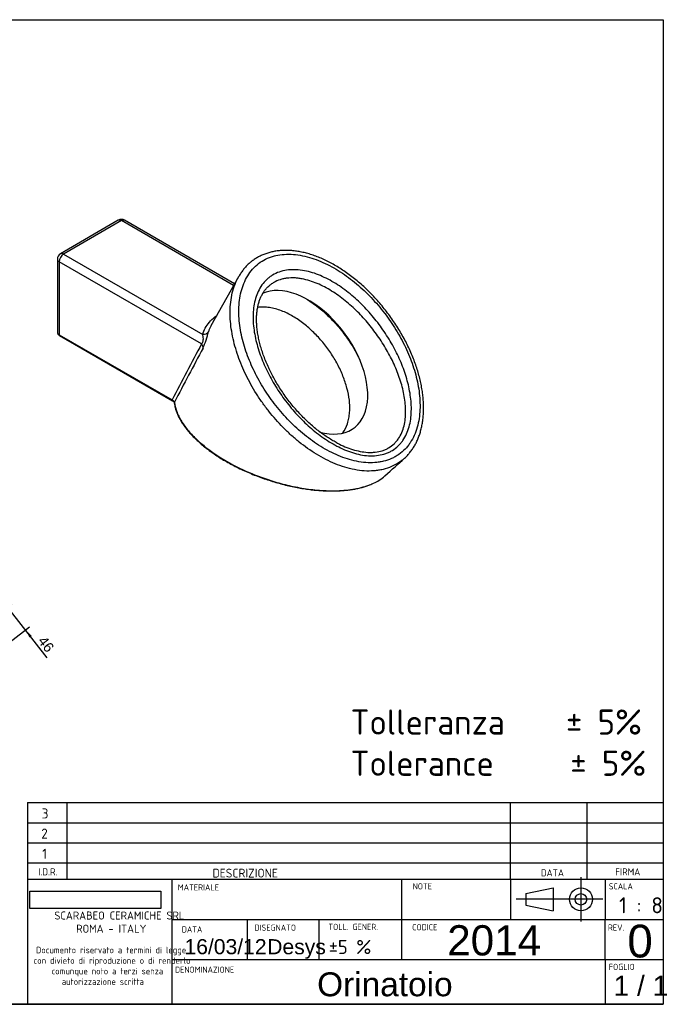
# Model space of a CAD drawing. Header units: millimetres. Extents: x 11 to 285, y 7 to 203.
# Tile 4 of 4: x 157 to 285, y 7 to 203. Entities that reach past the tile are written whole.
import ezdxf
from ezdxf.enums import TextEntityAlignment as Align
from ezdxf.lldxf.tags import DXFTag

# ---------------------------------------------------------------- set-up
doc = ezdxf.new("R2010")
doc.units = ezdxf.units.MM
for name, color, linetype in [('1', 7, 'Continuous'), ('Default', 7, 'Continuous'), ('ORINATOIO_FIRE_C', 7, 'Continuous'), ('Predefinito', 7, 'Continuous')]:
    doc.layers.add(name, color=color, linetype=linetype)
doc.styles.add('SEACAD_Arial', font='ARIAL.TTF')
doc.styles.add('SEACAD_Solid_Edge_ISO', font='seiso.ttf')
doc.styles.add('SEACAD_Solid_Edge_ISOBI', font='seisobi.ttf')
tags = doc.linetypes.add('CENTER2', pattern=[28.575, 19.05, -3.175, 3.175, -3.175]).pattern_tags.tags
tags[10:11] = [DXFTag(74, 4), DXFTag(75, 0), DXFTag(340, '0'), DXFTag(46, 0.0), DXFTag(50, 0.0), DXFTag(44, 0.0), DXFTag(45, 0.0)]
tags[8:9] = [DXFTag(74, 4), DXFTag(75, 0), DXFTag(340, '0'), DXFTag(46, 0.0), DXFTag(50, 0.0), DXFTag(44, 0.0), DXFTag(45, 0.0)]
tags[6:7] = [DXFTag(74, 4), DXFTag(75, 0), DXFTag(340, '0'), DXFTag(46, 0.0), DXFTag(50, 0.0), DXFTag(44, 0.0), DXFTag(45, 0.0)]
tags[4:5] = [DXFTag(74, 4), DXFTag(75, 0), DXFTag(340, '0'), DXFTag(46, 0.0), DXFTag(50, 0.0), DXFTag(44, 0.0), DXFTag(45, 0.0)]
doc.dimstyles.new('ISO_PALLINATURA', dxfattribs={"dimtxt": 2, "dimasz": 1.7, "dimexe": 1, "dimexo": 1, "dimgap": 1, "dimtad": 1, "dimlfac": 8, "dimtxsty": 'SEACAD_Arial', "dimblk1": '_SE_FILLED', "dimblk2": '_SE_FILLED', "dimsah": 1, "dimcen": 1, "dimadec": 0, "dimazin": 0, "dimtfac": 1, "dimtmove": 0, "dimatfit": 3, "dimfxl": 1, "dimtolj": 1, "dimarcsym": 0})
picture_1 = doc.add_image_def('image1.jpg', size_in_pixel=(300, 40))

# ---------------------------------------------------------------- blocks, each defined once
blk = doc.blocks.new('SE6')
at = {"layer": 'ORINATOIO_FIRE_C', "color": 7, "linetype": 'Continuous'}
for p, q in [((176.14, 163), (164.65, 156.37)), ((176.77, 162.94), (165.28, 156.3)), ((199.06, 150.07), (176.77, 162.94)), ((199.24, 150.38), (177.39, 163)), ((164.03, 155.28), (164.03, 140.79)), ((192.67, 138.45), (164.39, 154.77)), ((164.39, 154.77), (164.39, 140.28)), ((165.28, 156.3), (192.91, 140.35)), ((200.02, 151.77), (194.54, 142.02)), ((164.39, 140.28), (186.82, 127.33)), ((164.47, 140.11), (186.9, 127.16))]:
    blk.add_line(p, q, dxfattribs=at)
for centre, radius, start, end in [((176.77, 161.92), 1.25, 60, 120), ((165.28, 155.28), 1.25, 120, 180), ((177.54, 144.52), 16.9, 335.9104, 347.5731), ((1615.42, -617.8), 1611.24, 152.00765, 152.4543), ((1761.89, -699.92), 1778.47, 151.90546, 152.29728)]:
    blk.add_arc(centre, radius, start, end, dxfattribs=at)
for centre, major_axis, ratio, start_param, end_param in [((176.77, 161.92), (0.62, -1.08), 0.57735, 2.356194, 3.141593), ((176.77, 161.92), (-0.62, -1.08), 0.57735, 3.141593, 3.926991), ((165.28, 155.28), (0.62, -1.08), 0.57735, 2.356194, 3.141593), ((165.28, 155.28), (1.25, 0), 0.57735, 3.141593, 3.926991), ((165.28, 155.28), (-0.62, -1.08), 0.57735, 3.926991, 5.497787), ((213.36, 134.79), (-9.56, 13.07), 0.596669, 2.486483, 6.162408), ((192.91, 141.37), (1.19, -0.37), 0.803878, 4.955176, 6.148444), ((165.28, 140.79), (1.25, 0), 0.57735, 3.141593, 3.926991), ((164.66, 140.43), (0.187, 0.325), 0.57735, 2.356194, 3.141593), ((191.79, 137.93), (1.1, -0.59), 0.767973, 0.290333, 1.123061), ((187.09, 127.48), (0.187, 0.325), 0.57735, 2.356194, 3.127321), ((187.64, 126.79), (0.372, 0.044), 0.814641, 2.750981, 3.141185)]:
    blk.add_ellipse(centre, major_axis=major_axis, ratio=ratio, start_param=start_param, end_param=end_param, dxfattribs=at)
for points, knots in [([(232.85, 115.62), (232.92, 115.67), (233.16, 115.87), (233.58, 116.31), (234.09, 116.9), (234.57, 117.54), (235, 118.22), (235.39, 118.95), (235.73, 119.72), (236.03, 120.53), (236.28, 121.38), (236.48, 122.27), (236.64, 123.2), (236.74, 124.17), (236.79, 125.18), (236.79, 126.23), (236.74, 127.31), (236.63, 128.42), (236.46, 129.56), (236.24, 130.72), (235.96, 131.89), (235.63, 133.09), (235.23, 134.29), (234.78, 135.52), (234.26, 136.76), (233.7, 138), (233.08, 139.23), (232.4, 140.44), (231.68, 141.65), (230.91, 142.84), (230.09, 144.01), (229.22, 145.16), (228.32, 146.27), (227.38, 147.34), (226.41, 148.37), (225.42, 149.36), (224.4, 150.29), (223.36, 151.17), (222.31, 152), (221.25, 152.77), (220.18, 153.47), (219.1, 154.12), (218.03, 154.71), (216.96, 155.22), (215.9, 155.68), (214.85, 156.07), (213.82, 156.39), (212.8, 156.64), (211.81, 156.84), (210.84, 156.96), (209.91, 157.03), (209, 157.03), (208.11, 156.97), (207.25, 156.85), (206.42, 156.68), (205.62, 156.45), (204.86, 156.16), (204.14, 155.83), (203.47, 155.44), (202.84, 155.01), (202.25, 154.54), (201.69, 154.01), (201.16, 153.43), (200.68, 152.8), (200.29, 152.22), (200.1, 151.88), (200.02, 151.74)], [0, 0, 0, 0, 0.003636, 0.016208, 0.028956, 0.041896, 0.055035, 0.068369, 0.081886, 0.095544, 0.109349, 0.123754, 0.138468, 0.153529, 0.168963, 0.184786, 0.20101, 0.21761, 0.234602, 0.251943, 0.269489, 0.287316, 0.3055, 0.32412, 0.343207, 0.362407, 0.381688, 0.401081, 0.42061, 0.440292, 0.460217, 0.479961, 0.499759, 0.519475, 0.539006, 0.558265, 0.577284, 0.596219, 0.614824, 0.633094, 0.651038, 0.66867, 0.686024, 0.702954, 0.719492, 0.735636, 0.75139, 0.76677, 0.7818, 0.79655, 0.810721, 0.824527, 0.838279, 0.851914, 0.865377, 0.878627, 0.891631, 0.904375, 0.916843, 0.929089, 0.941455, 0.954009, 0.966764, 0.979724, 0.992884, 1, 1, 1, 1]), ([(207.45, 126.19), (208.29, 125.12), (209.18, 124.1), (210.6, 122.65), (211.09, 122.17), (212.09, 121.26), (212.6, 120.82), (214.15, 119.55), (215.23, 118.78), (216.93, 117.73), (217.51, 117.4), (218.68, 116.79), (219.26, 116.51), (221.04, 115.77), (222.25, 115.38), (224.7, 114.89), (225.91, 114.79), (227.38, 114.9), (227.68, 114.93), (228.25, 115.01), (228.53, 115.07), (229.37, 115.27), (229.9, 115.44), (230.67, 115.78), (230.92, 115.91), (231.4, 116.18), (231.64, 116.33), (232.31, 116.8), (232.72, 117.15), (233.29, 117.73), (233.47, 117.94), (233.82, 118.37), (233.98, 118.59), (234.44, 119.29), (234.71, 119.78), (235.17, 120.8), (235.36, 121.34), (235.68, 122.45), (235.81, 123.03), (236.07, 124.77), (236.12, 125.97), (236.03, 127.81), (235.97, 128.44), (235.8, 129.68), (235.69, 130.3), (235.29, 132.15), (234.94, 133.38), (234.29, 135.21), (234.05, 135.82), (233.53, 137.04), (233.26, 137.63), (232.38, 139.41), (231.74, 140.56), (230.32, 142.8), (229.55, 143.9), (227.87, 146.02), (226.97, 147.05), (225.09, 148.97), (224.11, 149.88), (222.56, 151.14), (222.03, 151.54), (220.95, 152.32), (220.39, 152.69), (218.7, 153.74), (217.54, 154.34), (215.77, 155.09), (215.17, 155.31), (213.96, 155.69), (213.34, 155.85), (212.12, 156.1), (211.52, 156.19), (210.31, 156.28), (209.71, 156.28), (208.53, 156.2), (207.96, 156.12), (207.13, 155.92), (206.86, 155.85), (206.32, 155.67), (206.05, 155.57), (204.77, 155.01), (203.88, 154.39), (202.72, 153.2), (202.37, 152.77), (201.76, 151.85), (201.49, 151.37), (201.02, 150.34), (200.82, 149.8), (200.5, 148.69), (200.38, 148.13), (200.2, 146.97), (200.14, 146.38), (200.08, 145.17), (200.09, 144.56), (200.18, 142.72), (200.35, 141.49), (200.87, 139.02), (201.23, 137.76), (202.1, 135.33), (202.61, 134.13), (203.76, 131.78), (204.41, 130.62), (205.48, 128.92), (205.85, 128.36), (206.63, 127.26), (207.03, 126.72), (207.45, 126.19)], [0, 0, 0, 0, 0.03125, 0.03125, 0.046875, 0.046875, 0.0625, 0.0625, 0.09375, 0.09375, 0.109375, 0.109375, 0.125, 0.125, 0.15625, 0.15625, 0.1875, 0.1875, 0.195312, 0.195312, 0.203125, 0.203125, 0.21875, 0.21875, 0.226562, 0.226562, 0.234375, 0.234375, 0.25, 0.25, 0.257812, 0.257812, 0.265625, 0.265625, 0.28125, 0.28125, 0.296875, 0.296875, 0.3125, 0.3125, 0.34375, 0.34375, 0.359375, 0.359375, 0.375, 0.375, 0.40625, 0.40625, 0.421875, 0.421875, 0.4375, 0.4375, 0.46875, 0.46875, 0.5, 0.5, 0.53125, 0.53125, 0.5625, 0.5625, 0.578125, 0.578125, 0.59375, 0.59375, 0.625, 0.625, 0.640625, 0.640625, 0.65625, 0.65625, 0.671875, 0.671875, 0.6875, 0.6875, 0.703125, 0.703125, 0.710937, 0.710937, 0.71875, 0.71875, 0.75, 0.75, 0.765625, 0.765625, 0.78125, 0.78125, 0.796875, 0.796875, 0.8125, 0.8125, 0.828125, 0.828125, 0.84375, 0.84375, 0.875, 0.875, 0.90625, 0.90625, 0.9375, 0.9375, 0.96875, 0.96875, 0.984375, 0.984375, 1, 1, 1, 1]), ([(209.39, 127.11), (208.67, 128.06), (208, 129.03), (206.77, 131.03), (206.2, 132.05), (205.18, 134.15), (204.73, 135.22), (203.96, 137.37), (203.64, 138.45), (203.16, 140.65), (203, 141.75), (202.87, 143.9), (202.91, 144.95), (203.15, 146.5), (203.26, 147), (203.54, 147.97), (203.72, 148.44), (204.14, 149.33), (204.39, 149.76), (204.96, 150.55), (205.28, 150.91), (205.81, 151.4), (205.99, 151.56), (206.38, 151.85), (206.58, 151.99), (207.2, 152.36), (207.64, 152.57), (208.57, 152.89), (209.07, 153.02), (210.07, 153.17), (210.58, 153.2), (211.63, 153.19), (212.17, 153.14), (213.24, 152.98), (213.77, 152.86), (214.83, 152.56), (215.36, 152.39), (216.41, 151.97), (216.94, 151.74), (218.47, 150.97), (219.46, 150.38), (220.9, 149.38), (221.38, 149.02), (222.3, 148.29), (222.75, 147.91), (224.07, 146.74), (224.9, 145.92), (226.48, 144.18), (227.23, 143.27), (228.65, 141.38), (229.31, 140.4), (230.54, 138.38), (231.1, 137.36), (232.1, 135.28), (232.54, 134.23), (233.11, 132.63), (233.29, 132.09), (233.6, 131), (233.74, 130.45), (234.1, 128.82), (234.26, 127.74), (234.36, 126.12), (234.37, 125.59), (234.34, 124.52), (234.3, 124), (234.15, 122.97), (234.05, 122.47), (233.78, 121.5), (233.61, 121.03), (233.2, 120.12), (232.96, 119.69), (232.54, 119.09), (232.4, 118.9), (232.08, 118.53), (231.91, 118.35), (231.39, 117.85), (231.01, 117.56), (230.39, 117.18), (230.18, 117.07), (229.74, 116.86), (229.51, 116.76), (228.8, 116.52), (228.32, 116.4), (227.31, 116.25), (226.79, 116.22), (225.21, 116.25), (224.15, 116.43), (222.54, 116.88), (222.01, 117.07), (220.96, 117.48), (220.44, 117.72), (219.42, 118.23), (218.92, 118.51), (217.92, 119.1), (217.43, 119.42), (215.98, 120.42), (215.07, 121.14), (213.31, 122.69), (212.48, 123.51), (211.27, 124.82), (210.88, 125.26), (210.12, 126.17), (209.75, 126.64), (209.39, 127.11)], [0, 0, 0, 0, 0.03125, 0.03125, 0.0625, 0.0625, 0.09375, 0.09375, 0.125, 0.125, 0.15625, 0.15625, 0.1875, 0.1875, 0.203125, 0.203125, 0.21875, 0.21875, 0.234375, 0.234375, 0.25, 0.25, 0.257812, 0.257812, 0.265625, 0.265625, 0.28125, 0.28125, 0.296875, 0.296875, 0.3125, 0.3125, 0.328125, 0.328125, 0.34375, 0.34375, 0.359375, 0.359375, 0.375, 0.375, 0.40625, 0.40625, 0.421875, 0.421875, 0.4375, 0.4375, 0.46875, 0.46875, 0.5, 0.5, 0.53125, 0.53125, 0.5625, 0.5625, 0.59375, 0.59375, 0.609375, 0.609375, 0.625, 0.625, 0.65625, 0.65625, 0.671875, 0.671875, 0.6875, 0.6875, 0.703125, 0.703125, 0.71875, 0.71875, 0.734375, 0.734375, 0.742187, 0.742187, 0.75, 0.75, 0.765625, 0.765625, 0.773437, 0.773437, 0.78125, 0.78125, 0.796875, 0.796875, 0.8125, 0.8125, 0.84375, 0.84375, 0.859375, 0.859375, 0.875, 0.875, 0.890625, 0.890625, 0.90625, 0.90625, 0.9375, 0.9375, 0.96875, 0.96875, 0.984375, 0.984375, 1, 1, 1, 1]), ([(206.05, 125.06), (205.61, 125.62), (205.18, 126.2), (204.35, 127.36), (203.96, 127.96), (202.82, 129.76), (202.14, 130.99), (200.92, 133.48), (200.39, 134.75), (199.71, 136.69), (199.5, 137.35), (199.14, 138.66), (198.98, 139.32), (198.58, 141.28), (198.42, 142.58), (198.34, 144.52), (198.35, 145.17), (198.43, 146.44), (198.5, 147.06), (198.71, 148.28), (198.85, 148.87), (199.21, 150.03), (199.43, 150.6), (199.79, 151.34), (199.9, 151.55), (200.01, 151.74)], [0, 0, 0, 0, 0.015625, 0.015625, 0.03125, 0.03125, 0.0625, 0.0625, 0.09375, 0.09375, 0.109375, 0.109375, 0.125, 0.125, 0.15625, 0.15625, 0.171875, 0.171875, 0.1875, 0.1875, 0.203125, 0.203125, 0.21875, 0.21875, 0.2248306, 0.2248306, 0.2248306, 0.2248306]), ([(219.53, 118.82), (219.59, 118.78), (219.65, 118.75), (220.19, 118.47), (220.68, 118.24), (221.67, 117.83), (222.17, 117.64), (223.69, 117.17), (224.7, 116.97), (225.96, 116.9), (226.21, 116.9), (226.71, 116.91), (226.95, 116.93), (227.67, 117.01), (228.14, 117.1), (228.81, 117.31), (229.03, 117.4), (229.45, 117.58), (229.66, 117.69), (230.24, 118.03), (230.6, 118.3), (231.1, 118.76), (231.25, 118.93), (231.55, 119.27), (231.68, 119.45), (232.06, 120.01), (232.28, 120.41), (232.64, 121.26), (232.79, 121.71), (233.02, 122.62), (233.1, 123.09), (233.21, 124.04), (233.23, 124.53), (233.23, 125.52), (233.21, 126.02), (233.07, 127.52), (232.89, 128.52), (232.52, 130.04), (232.37, 130.55), (232.06, 131.55), (231.88, 132.05), (231.32, 133.54), (230.89, 134.52), (229.93, 136.45), (229.39, 137.4), (228.23, 139.27), (227.6, 140.18), (226.26, 141.96), (225.56, 142.81), (224.07, 144.44), (223.29, 145.22), (222.06, 146.32), (221.64, 146.68), (220.78, 147.38), (220.34, 147.72), (218.99, 148.68), (218.07, 149.26), (216.63, 150.01), (216.15, 150.24), (215.16, 150.66), (214.66, 150.84), (213.66, 151.15), (213.16, 151.28), (212.4, 151.42), (212.15, 151.46), (211.65, 151.52), (211.4, 151.54), (210.65, 151.57), (210.16, 151.56), (209.44, 151.47), (209.21, 151.44), (208.74, 151.34), (208.51, 151.27), (207.85, 151.06), (207.43, 150.87), (206.84, 150.53), (206.65, 150.41), (206.31, 150.16), (206.16, 150.04), (206.02, 149.91)], [0.1230399, 0.1230399, 0.1230399, 0.1230399, 0.125, 0.125, 0.140625, 0.140625, 0.15625, 0.15625, 0.1875, 0.1875, 0.1953125, 0.1953125, 0.203125, 0.203125, 0.21875, 0.21875, 0.2265625, 0.2265625, 0.234375, 0.234375, 0.25, 0.25, 0.2578125, 0.2578125, 0.265625, 0.265625, 0.28125, 0.28125, 0.296875, 0.296875, 0.3125, 0.3125, 0.328125, 0.328125, 0.34375, 0.34375, 0.375, 0.375, 0.390625, 0.390625, 0.40625, 0.40625, 0.4375, 0.4375, 0.46875, 0.46875, 0.5, 0.5, 0.53125, 0.53125, 0.5625, 0.5625, 0.578125, 0.578125, 0.59375, 0.59375, 0.625, 0.625, 0.640625, 0.640625, 0.65625, 0.65625, 0.671875, 0.671875, 0.6796875, 0.6796875, 0.6875, 0.6875, 0.703125, 0.703125, 0.7109375, 0.7109375, 0.71875, 0.71875, 0.734375, 0.734375, 0.7421875, 0.7421875, 0.7488668, 0.7488668, 0.7488668, 0.7488668]), ([(206.17, 133.37), (206.07, 133.59), (205.81, 134.14), (205.38, 135.14), (204.95, 136.28), (204.57, 137.4), (204.26, 138.51), (204.01, 139.6), (203.81, 140.66), (203.68, 141.68), (203.61, 142.65), (203.6, 143.58), (203.65, 144.45), (203.75, 145.29), (203.9, 146.07), (204.09, 146.79), (204.33, 147.46), (204.62, 148.08), (204.94, 148.65), (205.3, 149.16), (205.67, 149.59), (205.91, 149.8), (206.02, 149.9)], [0, 0, 0, 0, 0.034767, 0.100255, 0.164015, 0.226175, 0.287081, 0.347069, 0.406004, 0.46231, 0.516283, 0.56827, 0.618628, 0.667721, 0.715588, 0.760788, 0.805006, 0.848136, 0.890286, 0.931622, 0.97234, 1, 1, 1, 1]), ([(213.6, 147.32), (213.71, 147.25), (213.82, 147.18), (214.38, 146.82), (214.83, 146.51), (216.13, 145.55), (216.95, 144.85), (218.51, 143.37), (219.26, 142.58), (220.66, 140.91), (221.32, 140.04), (222.52, 138.25), (223.07, 137.33), (223.74, 136.03), (223.92, 135.67), (224.09, 135.31)], [0.1368856, 0.1368856, 0.1368856, 0.1368856, 0.140625, 0.140625, 0.15625, 0.15625, 0.1875, 0.1875, 0.21875, 0.21875, 0.25, 0.25, 0.28125, 0.28125, 0.2928842, 0.2928842, 0.2928842, 0.2928842]), ([(220.73, 120.76), (221.13, 121.32), (221.43, 121.94), (221.77, 122.96), (221.87, 123.33), (222.02, 124.09), (222.07, 124.47), (222.13, 125.25), (222.14, 125.64), (222.12, 126.45), (222.09, 126.86), (221.95, 128.07), (221.79, 128.88), (221.36, 130.48), (221.09, 131.28), (220.46, 132.86), (220.09, 133.65), (219.27, 135.19), (218.83, 135.93), (217.85, 137.38), (217.33, 138.09), (216.19, 139.45), (215.59, 140.1), (214.34, 141.33), (213.68, 141.91), (212.3, 142.98), (211.58, 143.48), (210.09, 144.35), (209.33, 144.73), (208.15, 145.17), (207.74, 145.3), (206.95, 145.51), (206.55, 145.6), (205.76, 145.71), (205.36, 145.75), (204.58, 145.76), (204.2, 145.74), (203.83, 145.69)], [0.5331721, 0.5331721, 0.5331721, 0.5331721, 0.5625, 0.5625, 0.578125, 0.578125, 0.59375, 0.59375, 0.609375, 0.609375, 0.625, 0.625, 0.65625, 0.65625, 0.6875, 0.6875, 0.71875, 0.71875, 0.75, 0.75, 0.78125, 0.78125, 0.8125, 0.8125, 0.84375, 0.84375, 0.875, 0.875, 0.90625, 0.90625, 0.921875, 0.921875, 0.9375, 0.9375, 0.953125, 0.953125, 0.9684461, 0.9684461, 0.9684461, 0.9684461]), ([(192.91, 140.35), (193.04, 140.77), (193.21, 141.18), (193.65, 141.98), (193.92, 142.36), (194.55, 143.11), (194.92, 143.47), (195.46, 143.9), (195.57, 143.99), (195.69, 144.08)], [0, 0, 0, 0, 0.125, 0.125, 0.25, 0.25, 0.375, 0.375, 0.4085478, 0.4085478, 0.4085478, 0.4085478]), ([(194.54, 142.02), (194.53, 142.01), (194.52, 141.99), (194.32, 141.62), (194.17, 141.25), (194.05, 140.88)], [0.8697174, 0.8697174, 0.8697174, 0.8697174, 0.875, 0.875, 1, 1, 1, 1]), ([(164.03, 140.79), (164.03, 140.75), (164.03, 140.65), (164.09, 140.48), (164.21, 140.31), (164.34, 140.19), (164.43, 140.13), (164.47, 140.11)], [0, 0, 0, 0, 0.14333, 0.379348, 0.613772, 0.859295, 1, 1, 1, 1]), ([(192.67, 138.45), (192.73, 138.48), (192.78, 138.52), (192.87, 138.65), (192.92, 138.73), (192.98, 138.93), (193.01, 139.03), (193.03, 139.24), (193.04, 139.34), (193.04, 139.63), (193.02, 139.79), (192.97, 140.1), (192.94, 140.23), (192.91, 140.35)], [0, 0, 0, 0, 0.125, 0.125, 0.25, 0.25, 0.375, 0.375, 0.5, 0.5, 0.75, 0.75, 1, 1, 1, 1]), ([(219.53, 118.82), (219.5, 118.83), (219.18, 118.99), (218.53, 119.37), (217.64, 119.92), (216.73, 120.55), (215.82, 121.23), (214.91, 121.97), (214.01, 122.78), (213.1, 123.64), (212.21, 124.55), (211.33, 125.52), (210.49, 126.52), (209.68, 127.56), (208.91, 128.64), (208.18, 129.74), (207.49, 130.87), (206.86, 131.99), (206.42, 132.85), (206.21, 133.28), (206.17, 133.37)], [0, 0, 0, 0, 0.005029, 0.056862, 0.110429, 0.165649, 0.222515, 0.280955, 0.340868, 0.402518, 0.466376, 0.530726, 0.595528, 0.660726, 0.726254, 0.792042, 0.858012, 0.924089, 0.986547, 1, 1, 1, 1]), ([(186.82, 127.33), (186.89, 127.3), (186.95, 127.27), (187.05, 127.2), (187.1, 127.16), (187.16, 127.11), (187.18, 127.08), (187.21, 127.04), (187.22, 127.02), (187.26, 126.96), (187.28, 126.91), (187.29, 126.87)], [0, 0, 0, 0, 0.25, 0.25, 0.5, 0.5, 0.625, 0.625, 0.75, 0.75, 1, 1, 1, 1]), ([(186.9, 127.16), (186.95, 127.13), (187.05, 127.06), (187.18, 126.95), (187.25, 126.84), (187.27, 126.77), (187.27, 126.75), (187.27, 126.75)], [0, 0, 0, 0, 0.199928, 0.461702, 0.716521, 0.974102, 1, 1, 1, 1]), ([(187.27, 126.75), (187.3, 126.52), (187.36, 126.13), (187.53, 125.47), (187.75, 124.81), (188.04, 124.13), (188.4, 123.44), (188.83, 122.73), (189.32, 122.01), (189.89, 121.29), (190.52, 120.56), (191.22, 119.82), (192, 119.09), (192.84, 118.35), (193.74, 117.62), (194.71, 116.91), (195.72, 116.22), (196.79, 115.55), (197.91, 114.9), (199.07, 114.27), (200.28, 113.66), (201.54, 113.09), (202.82, 112.54), (204.12, 112.03), (205.43, 111.57), (206.75, 111.14), (208.06, 110.76), (209.37, 110.42), (210.68, 110.12), (211.97, 109.86), (213.23, 109.65), (214.46, 109.49), (215.66, 109.37), (216.79, 109.29), (217.88, 109.25), (218.94, 109.24), (219.99, 109.27), (220.99, 109.34), (221.96, 109.45), (222.88, 109.58), (223.75, 109.75), (224.57, 109.95), (225.34, 110.18), (226.01, 110.42), (226.37, 110.57), (226.54, 110.65)], [0, 0, 0, 0, 0.018974, 0.038794, 0.05939, 0.080809, 0.103208, 0.126363, 0.150257, 0.174887, 0.200234, 0.22626, 0.253127, 0.280853, 0.308816, 0.337003, 0.365393, 0.393962, 0.422682, 0.451524, 0.480453, 0.509434, 0.538455, 0.566942, 0.594833, 0.622128, 0.648789, 0.6748, 0.700247, 0.725053, 0.748869, 0.771758, 0.7938, 0.815079, 0.833612, 0.853398, 0.87236, 0.890758, 0.908553, 0.92574, 0.942345, 0.958421, 0.974037, 0.989273, 1, 1, 1, 1]), ([(187.29, 126.87), (187.36, 126.17), (187.55, 125.49), (188.08, 124.15), (188.43, 123.49), (189.06, 122.52), (189.28, 122.2), (189.77, 121.56), (190.02, 121.25), (190.83, 120.34), (191.41, 119.74), (192.68, 118.59), (193.37, 118.03), (194.82, 116.94), (195.59, 116.41), (198.01, 114.9), (199.75, 113.97), (202.57, 112.72), (203.54, 112.33), (205.56, 111.59), (206.6, 111.25), (208.71, 110.64), (209.8, 110.37), (211.47, 110.02), (212.03, 109.91), (213.18, 109.72), (213.76, 109.63), (215.5, 109.41), (216.67, 109.32), (218.45, 109.27), (219.05, 109.27), (220.24, 109.31), (220.83, 109.35), (221.99, 109.47), (222.56, 109.55), (223.7, 109.76), (224.26, 109.88), (225.32, 110.18), (225.83, 110.36), (226.4, 110.59), (226.49, 110.63), (226.57, 110.66)], [0, 0, 0, 0, 0.03125, 0.03125, 0.0625, 0.0625, 0.078125, 0.078125, 0.09375, 0.09375, 0.125, 0.125, 0.15625, 0.15625, 0.1875, 0.1875, 0.25, 0.25, 0.28125, 0.28125, 0.3125, 0.3125, 0.34375, 0.34375, 0.359375, 0.359375, 0.375, 0.375, 0.40625, 0.40625, 0.421875, 0.421875, 0.4375, 0.4375, 0.453125, 0.453125, 0.46875, 0.46875, 0.484375, 0.484375, 0.4871614, 0.4871614, 0.4871614, 0.4871614]), ([(232.86, 115.62), (232.58, 115.37), (232.29, 115.15), (231.5, 114.61), (230.98, 114.32), (229.89, 113.85), (229.32, 113.66), (228.44, 113.45), (228.14, 113.39), (227.53, 113.3), (227.22, 113.26), (225.66, 113.14), (224.38, 113.23), (221.77, 113.73), (220.49, 114.13), (218.6, 114.9), (217.97, 115.19), (216.73, 115.82), (216.12, 116.16), (214.32, 117.26), (213.17, 118.07), (211.52, 119.4), (210.98, 119.86), (209.92, 120.82), (209.4, 121.32), (207.89, 122.86), (206.94, 123.93), (206.05, 125.06)], [0.7555559, 0.7555559, 0.7555559, 0.7555559, 0.765625, 0.765625, 0.78125, 0.78125, 0.796875, 0.796875, 0.8046875, 0.8046875, 0.8125, 0.8125, 0.84375, 0.84375, 0.875, 0.875, 0.890625, 0.890625, 0.90625, 0.90625, 0.9375, 0.9375, 0.953125, 0.953125, 0.96875, 0.96875, 1, 1, 1, 1]), ([(226.57, 110.66), (226.96, 110.83), (227.34, 111.02), (228.1, 111.46), (228.48, 111.72), (228.92, 112.08), (229.01, 112.16), (229.09, 112.23)], [0.48716136, 0.48716136, 0.48716136, 0.48716136, 0.5, 0.5, 0.515625, 0.515625, 0.51978544, 0.51978544, 0.51978544, 0.51978544])]:
    blk.add_open_spline(points, degree=3, knots=knots, dxfattribs=at)
for points in [[(200.01, 151.74), (200.01, 151.75), (200.02, 151.76), (200.02, 151.77)], [(219.42, 118.88), (219.45, 118.86), (219.49, 118.84), (219.53, 118.82)], [(229.09, 112.23), (230.51, 113.5), (231.8, 114.66), (232.96, 115.7)], [(232.96, 115.7), (232.93, 115.67), (232.9, 115.65), (232.86, 115.62)]]:
    blk.add_open_spline(points, degree=3, dxfattribs=at)
blk = doc.blocks.new('DMBLK42')
at = {"layer": 'Default', "linetype": 'Continuous'}
for points in [[(153.36, 87.63), (152.91, 87.29), (154.18, 86.12)], [(158.96, 80.47), (157.69, 81.64), (158.51, 80.12)]]:
    blk.add_hatch(color=7, dxfattribs=at).paths.add_polyline_path(points)
at = {"layer": 'Default', "color": 7, "linetype": 'Continuous'}
for p, q in [((162.02, 76.09), (152.09, 88.8)), ((150.52, 83.26), (154.97, 86.74)), ((154.65, 79.26), (158.47, 82.25))]:
    blk.add_line(p, q, dxfattribs=at)
at = {"layer": 'Default', "color": 7, "linetype": 'Continuous', "style": 'SEACAD_Arial'}
blk.add_text('46', height=2, rotation=308, dxfattribs=at).set_placement((161.63, 80.65), align=Align.TOP_LEFT)
blk = doc.blocks.new('_SE_FILLED')
at = {"color": 0}
blk.add_line((0, 0), (-1, 0), dxfattribs=at)
blk.add_solid([(0, 0), (-1, -0.1665), (-1, 0.1665), (0, 0)], dxfattribs=at)
blk = doc.blocks.new('SEANNOT_GROUP3')
at = {"layer": 'Default', "color": 7, "linetype": 'Continuous', "style": 'SEACAD_Arial'}
blk.add_text('16/03/12', height=3, dxfattribs=at).set_placement((189.29, 20.23), align=Align.TOP_LEFT)
blk = doc.blocks.new('SEANNOT_GROUP4')
at = {"layer": 'Default', "color": 7, "linetype": 'Continuous', "style": 'SEACAD_Arial'}
blk.add_text('1 / 1', height=4, dxfattribs=at).set_placement((274.53, 12.97), align=Align.TOP_LEFT)
blk = doc.blocks.new('SEANNOT_GROUP5')
at = {"layer": 'Predefinito', "color": 7, "linetype": 'CENTER2'}
for p, q in [((268.05, 32.51), (268.05, 23.76)), ((272.43, 28.14), (263.68, 28.14))]:
    blk.add_line(p, q, dxfattribs=at)
blk = doc.blocks.new('SEANNOT_GROUP6')
at = {"layer": 'Predefinito', "color": 7, "linetype": 'CENTER2'}
blk.add_line((264.58, 28.14), (255.17, 28.14), dxfattribs=at)
blk = doc.blocks.new('SEANNOT_GROUP7')
at = {"layer": 'Predefinito', "color": 7, "linetype": 'Continuous', "style": 'SEACAD_Arial'}
blk.add_text('Orinatoio', height=4.75, dxfattribs=at).set_placement((215.64, 13.63), align=Align.TOP_LEFT)
blk = doc.blocks.new('SEANNOT_GROUP9')
at = {"layer": 'Predefinito', "color": 7, "linetype": 'Continuous', "style": 'SEACAD_Arial'}
blk.add_text('Desys', height=3, dxfattribs=at).set_placement((205.73, 20.22), align=Align.TOP_LEFT)
blk = doc.blocks.new('SEANNOT_GROUP11')
at = {"layer": 'Predefinito', "color": 7, "linetype": 'Continuous', "style": 'SEACAD_Arial'}
blk.add_text('2014', height=6, dxfattribs=at).set_placement((241.49, 22.99), align=Align.TOP_LEFT)
blk = doc.blocks.new('SEANNOT_GROUP12')
at = {"layer": 'Predefinito', "color": 7, "linetype": 'Continuous', "style": 'SEACAD_Arial'}
blk.add_text('0', height=6.5, dxfattribs=at).set_placement((277.28, 23.09), align=Align.TOP_LEFT)

msp = doc.modelspace()

# ---------------------------------------------------------------- linework, layer by layer
at = {"layer": '1', "color": 7, "linetype": 'Continuous'}
for p, q in [((10.8564, 202.845), (284.3566, 202.845)), ((284.3566, 202.845), (284.3566, 7.2813)), ((158.1293, 47.3492), (284.3566, 47.3492)), ((254.0877, 32.148), (254.0877, 47.348)), ((269.2877, 32.148), (269.2877, 47.348)), ((158.1293, 43.3492), (284.3566, 43.3492)), ((158.1293, 39.3492), (284.3566, 39.3492)), ((158.1293, 35.3492), (284.3566, 35.3492)), ((158.1293, 32.148), (284.3566, 32.148)), ((254.0877, 32.148), (254.0877, 24.148)), ((272.887, 32.148), (272.887, 24.148)), ((257.0986, 29.2778), (262.5353, 30.4173)), ((262.5353, 30.4173), (262.5353, 25.8591)), ((257.0986, 29.2778), (257.0986, 26.9987)), ((257.0986, 26.9987), (262.5353, 25.8591)), ((186.7808, 24.148), (284.3566, 24.148)), ((272.887, 16.148), (272.887, 24.148)), ((186.7808, 16.148), (284.3566, 16.148)), ((272.887, 16.148), (272.887, 7.4715)), ((284.3566, 7.2813), (10.8564, 7.2813)), ((88.7928, 7.3094), (284.3566, 7.3094))]:
    msp.add_line(p, q, dxfattribs=at)
for radius in [2.2791, 1.1396]:
    msp.add_circle((268.0508, 28.1382), radius, dxfattribs=at)
at = {"layer": 'Predefinito', "color": 7, "linetype": 'Continuous'}
for p, q in [((158.1293, 47.3492), (158.1293, 7.4489)), ((165.9434, 47.3492), (165.9434, 32.148)), ((186.7808, 32.148), (186.7808, 7.4489)), ((232.4353, 32.148), (232.4353, 16.148)), ((201.7143, 24.148), (201.7143, 16.148)), ((215.9586, 24.148), (215.9586, 16.148)), ((201.7143, 7.4715), (201.7143, 7.4489))]:
    msp.add_line(p, q, dxfattribs=at)

# ---------------------------------------------------------------- block references
at = {"layer": 'Default'}
for name in ['SE6', 'SEANNOT_GROUP3', 'SEANNOT_GROUP4']:
    msp.add_blockref(name, (0, 0), dxfattribs=at)
at = {"layer": 'Predefinito'}
for name in ['SEANNOT_GROUP5', 'SEANNOT_GROUP6', 'SEANNOT_GROUP11', 'SEANNOT_GROUP12', 'SEANNOT_GROUP9', 'SEANNOT_GROUP7']:
    msp.add_blockref(name, (0, 0), dxfattribs=at)

# ---------------------------------------------------------------- texts
at = {"layer": '1', "color": 7, "linetype": 'Continuous', "style": 'SEACAD_Solid_Edge_ISO'}
for s, height, p in [('NOTE', 1.224, (234.6244, 31.3256)), ('SCALA', 1.224, (273.5792, 31.3256)), ('MATERIALE', 1.224, (187.973, 31.114)), ('1 : 8', 3.2, (275.6311, 28.5532)), ('DATA', 1.224, (188.7404, 22.7613)), ('DISEGNATO', 1.224, (203.1816, 23.1195)), ('TOLL. GENER.', 1.224, (217.8815, 23.2753)), ('CODICE', 1.224, (234.5252, 23.2047)), ('REV.', 1.224, (273.4061, 23.1386)), ('±5 %', 2.8, (217.9525, 20.0623)), ('DENOMINAZIONE', 1.220896, (187.4005, 14.7736)), ('FOGLIO', 1.224, (273.5792, 15.3256))]:
    msp.add_text(s, height=height, dxfattribs=at).set_placement(p, align=Align.TOP_LEFT)
at = {"layer": 'Default', "color": 7, "linetype": 'Continuous', "style": 'SEACAD_Solid_Edge_ISO'}
for s, p in [('Tolleranza    ± 5%', (222.2822, 65.8411)), ('Tolerance     ± 5%', (222.2822, 57.6593))]:
    msp.add_text(s, height=5, dxfattribs=at).set_placement(p, align=Align.TOP_LEFT)
at = {"layer": 'Predefinito', "color": 7, "linetype": 'Continuous'}
for s, height, style, p in [('3', 2, 'SEACAD_Solid_Edge_ISO', (160.9227, 46.1813)), ('2', 2, 'SEACAD_Solid_Edge_ISO', (160.8318, 42.1813)), ('1', 2, 'SEACAD_Solid_Edge_ISO', (161.0363, 38.1813)), ('I.D.R.', 1.4, 'SEACAD_Solid_Edge_ISO', (160.2149, 34.2886)), ('DESCRIZIONE', 1.75, 'SEACAD_Solid_Edge_ISO', (194.8541, 34.2124)), ('DATA', 1.4, 'SEACAD_Solid_Edge_ISO', (260.0826, 34.1077)), ('FIRMA', 1.4, 'SEACAD_Solid_Edge_ISO', (274.8449, 34.2874)), ('SCARABEO CERAMICHE SRL', 1.6, 'SEACAD_Solid_Edge_ISOBI', (163.4335, 25.7148)), ('ROMA - ITALY', 1.6, 'SEACAD_Solid_Edge_ISOBI', (167.7789, 23.0966)), ('Documento riservato a termini di legge', 1.28, 'SEACAD_Solid_Edge_ISO', (159.7911, 18.7017)), ('con divieto di riproduzione o di renderlo', 1.28, 'SEACAD_Solid_Edge_ISO', (159.3111, 16.6072)), ('comunque noto a terzi senza ', 1.28, 'SEACAD_Solid_Edge_ISO', (162.8893, 14.5126)), ('autorizzazione scritta', 1.28, 'SEACAD_Solid_Edge_ISO', (164.9111, 12.4181))]:
    msp.add_text(s, height=height, dxfattribs=dict(at, style=style)).set_placement(p, align=Align.TOP_LEFT)

# ---------------------------------------------------------------- dimensions: what is measured, and where the dimension line sits
at = {"layer": 'Default', "color": 7, "linetype": 'Continuous'}
dim = msp.add_linear_dim(base=(154.1841, 86.1207), p1=(153.8592, 78.6492), p2=(149.7345, 82.6443), angle=128, text='\\A1;<>', dimstyle='ISO_PALLINATURA', override={"dimdec": 0, "dimtdec": 0}, dxfattribs=at)
dim.commit()
dim.dimension.update_dxf_attribs({"geometry": 'DMBLK42', "text_midpoint": (159.2333, 79.6582), "dimtype": 160})

# ---------------------------------------------------------------- pictures from other files: only their frames are drawn
image = msp.add_image(picture_1, insert=(158.5415, 26.3095), size_in_units=(26.0238, 3.4698))

doc.saveas('drawing.dxf')
